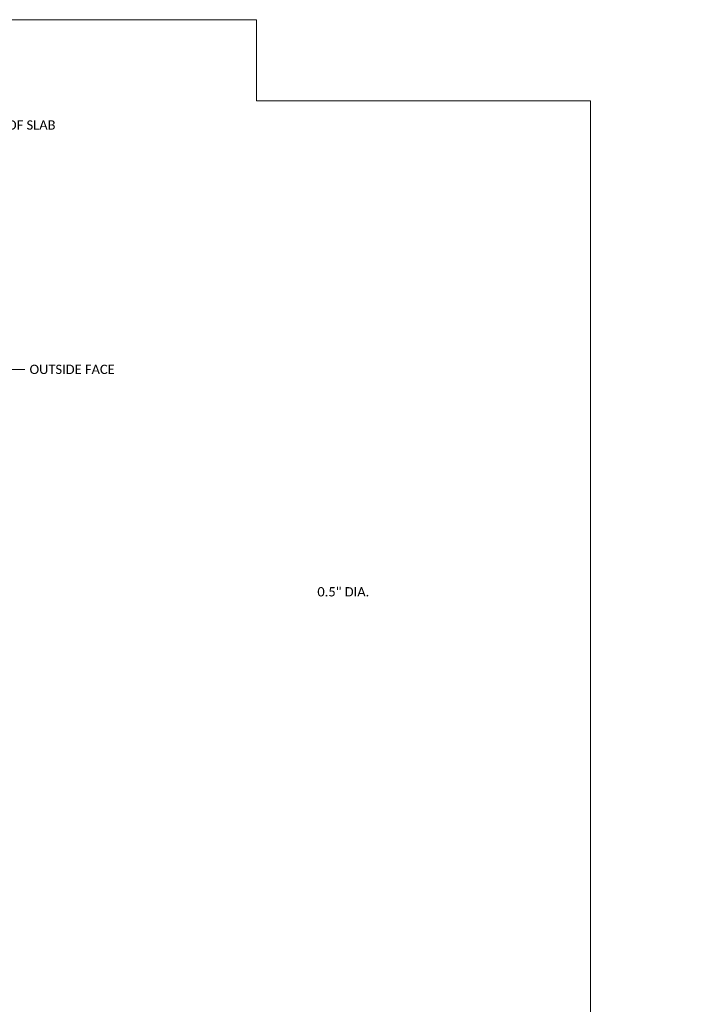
# Model space of a CAD drawing. Extents: x 0 to 958, y 0 to 252.
# Tile 15 of 16: x 286 to 393, y 93 to 252. Entities that reach past the tile are written whole.
import ezdxf
from ezdxf import colors
from ezdxf.entities.mleader import LeaderData, LeaderLine
from ezdxf.math import Vec2, Vec3

# ---------------------------------------------------------------- set-up
doc = ezdxf.new("R2010")
doc.units = 0
doc.header["$MEASUREMENT"] = 0
doc.layers.add('B_ANNO_DIM', color=7, linetype='Continuous', lineweight=18)
doc.layers.add('B_ANNO_TEXT', color=7, linetype='Continuous', lineweight=18)
doc.layers.add('B_ANNO_NOPLOT', color=47, linetype='Continuous', lineweight=18, plot=False)
doc.styles.add('Annotative', font='calibri.ttf', dxfattribs={"height": 0.0625})

# ---------------------------------------------------------------- blocks, each defined once
blk = doc.blocks.new('_Open30')
at = {"color": 0, "linetype": 'ByBlock', "lineweight": -2}
for p, q in [((-1, 0.26794919), (0, 0)), ((0, 0), (-1, -0.26794919)), ((0, 0), (-1, 0))]:
    blk.add_line(p, q, dxfattribs=at)
blk = doc.blocks.new('*U80')
at = {"layer": 'B_ANNO_NOPLOT', "flags": 128}
blk.add_lwpolyline([(0, 0), (-1.005828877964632e-07, 252.0001260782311), (323.9278245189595, 252.0001261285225), (323.9278245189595, 238.8552806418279), (378.0001888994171, 238.8552806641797), (378.0001889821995, 40.49962555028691), (316.5709110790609, 40.49962553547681), (316.5709110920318, 1.229344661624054e-07)], close=True, dxfattribs=at)
blk = doc.blocks.new('*U62')
at = {"layer": 'B_ANNO_NOPLOT', "flags": 128}
blk.add_lwpolyline([(0, 0), (-1.005828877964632e-07, 252.0001260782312), (323.9278245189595, 252.0001261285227), (323.9278245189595, 238.8552806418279), (378.0001888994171, 238.8552806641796), (378.0001889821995, 40.49962555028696), (316.5709110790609, 40.49962553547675), (316.5709110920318, 1.229345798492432e-07)], close=True, dxfattribs=at)
at = {"layer": 'B_ANNO_TEXT', "insert": (333.7927765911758, 160.1339244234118), "char_height": 1.50000075, "width": 75.98590060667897, "attachment_point": 1, "line_spacing_factor": 0.99999950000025, "style": 'Annotative'}
blk.add_mtext('\\A1;0.5" DIA.', dxfattribs=at)
blk = doc.blocks.new('*U124')
at = {"layer": 'B_ANNO_NOPLOT', "flags": 128}
blk.add_lwpolyline([(0, 0), (-1.005828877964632e-07, 252.0001260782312), (323.9278245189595, 252.0001261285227), (323.9278245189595, 238.855280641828), (378.0001888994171, 238.8552806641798), (378.0001889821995, 40.49962555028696), (316.5709110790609, 40.49962553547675), (316.5709110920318, 1.229345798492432e-07)], close=True, dxfattribs=at)
at = {"layer": 'B_ANNO_TEXT', "style": 'Annotative'}
for tag, p in [('BN2', (248.5041086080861, 219.9396402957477)), ('BN3', (248.4940645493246, 217.4338015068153))]:
    blk.add_attdef(tag, p, '', height=1.5, dxfattribs=at)
blk.add_attdef('BN4', (250.6644480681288, 197.4591605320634), '', height=1.5, rotation=90, dxfattribs=at)
at = {"layer": 'B_ANNO_DIM'}
ml = blk.add_multileader_mtext('Standard', dxfattribs=at)
ml.set_content('C/L EXTERIOR GIRDER', color=256, style='Annotative')
ml.set_leader_properties(color=256, linetype='ByLayer', lineweight=-1)
ml.set_arrow_properties(name='OPEN30')
ml.build(insert=Vec2(0, 0))
ml.multileader.update_dxf_attribs({"dogleg_length": 0.0625, "arrow_head_size": 1.5, "scale": 24})
ctx = ml.context
ctx.base_point, ctx.scale, ctx.char_height, ctx.arrow_head_size, ctx.landing_gap_size, ctx.plane_origin = Vec3(245.4805268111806, 237.6430669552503), 24, 1.5, 1.5, 0.75, Vec3(277.623587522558, 240.1077212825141)
notes = []
notes.append((ctx, [(0, (1, 1, 0), (269.1862960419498, 237.6430669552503), (-1, 0), 1.5, [(0, [(277.2816389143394, 237.6430669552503), (269.7707309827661, 237.6430669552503)], 0, [])])]))
ctx.mtext.insert, ctx.mtext.width, ctx.mtext.flow_direction = Vec3(246.2305268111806, 238.5551823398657), 27.95302042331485, 5
ml = blk.add_multileader_mtext('Standard', dxfattribs=at)
ml.set_content('TOP OF SLAB', color=256, style='Annotative')
ml.set_leader_properties(color=256, linetype='ByLayer', lineweight=-1)
ml.set_arrow_properties(name='OPEN30')
ml.build(insert=Vec2(0, 0))
ml.multileader.update_dxf_attribs({"dogleg_length": 0.0625, "arrow_head_size": 1.5, "scale": 24})
ctx = ml.context
ctx.base_point, ctx.scale, ctx.char_height, ctx.arrow_head_size, ctx.landing_gap_size, ctx.plane_origin = Vec3(278.4188604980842, 234.9417655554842), 24, 1.5, 1.5, 0.75, Vec3(269.3749746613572, 230.1061454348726)
notes.append((ctx, [(0, (1, 1, 0), (276.9188604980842, 234.9417655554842), (1, 0), 1.5, [(0, [(274.8737234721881, 225.0959249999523), (276.9188604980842, 234.9417655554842)], 0, [])])]))
ctx.mtext.insert, ctx.mtext.flow_direction = Vec3(279.1688604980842, 235.7027270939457), 5
ml = blk.add_multileader_mtext('Standard', dxfattribs=at)
ml.set_content('OUTSIDE FACE', color=256, style='Annotative')
ml.set_leader_properties(color=256, linetype='ByLayer', lineweight=-1)
ml.set_arrow_properties(name='OPEN30')
ml.build(insert=Vec2(0, 0))
ml.multileader.update_dxf_attribs({"dogleg_length": 0.0625, "arrow_head_size": 1.5, "scale": 24})
ctx = ml.context
ctx.base_point, ctx.scale, ctx.char_height, ctx.arrow_head_size, ctx.landing_gap_size, ctx.plane_origin = Vec3(286.4793345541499, 195.3828817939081), 24, 1.5, 1.5, 0.75, Vec3(271.554598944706, 203.2996268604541)
notes.append((ctx, [(1, (1, 1, 0), (283.4004652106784, 195.3828817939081), (1, 0), 3.078869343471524, [(0, [(271.2126503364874, 198.5390306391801), (283.4004652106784, 195.3828817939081)], 0, [])])]))
ctx.mtext.insert, ctx.mtext.width, ctx.mtext.flow_direction = Vec3(287.2293345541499, 196.1438433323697), 27.95302042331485, 5
for ctx, leaders in notes:
    for number, flags, end, landing, length, lines in leaders:
        leader = LeaderData()
        leader.index, (leader.has_last_leader_line, leader.has_dogleg_vector, leader.attachment_direction) = number, flags
        leader.last_leader_point, leader.dogleg_vector, leader.dogleg_length = Vec3(end), Vec3(landing), length
        for number, points, colour, breaks in lines:
            line = LeaderLine()
            line.index, line.vertices, line.color, line.breaks = number, Vec3.list(points), colors.encode_raw_color(colour), breaks
            leader.lines.append(line)
        ctx.leaders.append(leader)

msp = doc.modelspace()

# ---------------------------------------------------------------- block references
msp.add_blockref('*U124', (0, 0))

# ---------------------------------------------------------------- next in the draw order: block references
for name in ['*U80', '*U62']:
    msp.add_blockref(name, (0, 0))

doc.saveas('drawing.dxf')
